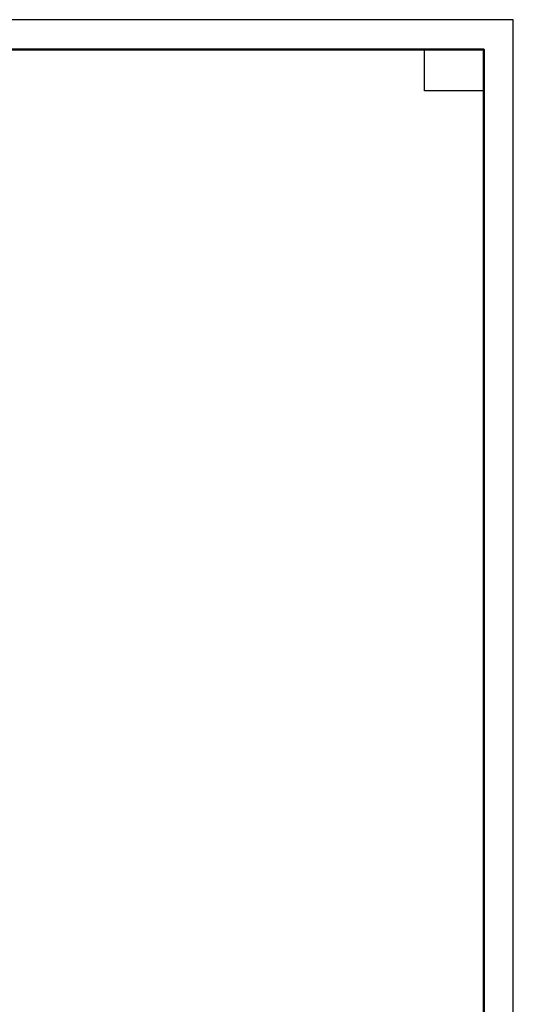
# Model space of a CAD drawing. Header units: millimetres. Extents: x 0 to 61017, y 0 to 42000.
# Tile 23 of 23: x 51065 to 59400, y 25395 to 42000. Entities that reach past the tile are written whole.
import ezdxf

# ---------------------------------------------------------------- set-up
doc = ezdxf.new("R2010")
doc.units = ezdxf.units.MM
doc.layers.add('Standard', color=7, linetype='Continuous', lineweight=25)

msp = doc.modelspace()

# ---------------------------------------------------------------- linework, layer by layer
at = {"layer": 'Standard', "color": 7, "linetype": 'Continuous', "lineweight": 13, "transparency": 33554687}
msp.add_lwpolyline([(0, 0), (59400, 0), (59400, 42000), (0, 42000), (0, 0)], close=True, dxfattribs=at)
at = {"layer": 'Standard', "color": 7, "linetype": 'Continuous', "lineweight": -3, "transparency": 33554687}
msp.add_lwpolyline([(0, 42000), (0, 0), (59400, 0), (59400, 42000), (0, 42000)], dxfattribs=at)
at = {"layer": 'Standard', "color": 7, "linetype": 'Continuous', "lineweight": 25, "transparency": 33554687}
msp.add_lwpolyline([(0, 42000), (0, 0), (59400, 0), (59400, 42000), (0, 42000)], dxfattribs=at)
at = {"layer": 'Standard', "color": 7, "linetype": 'Continuous', "lineweight": 13, "transparency": 33554687}
msp.add_lwpolyline([(59400, 42000), (0, 42000), (0, 0), (59400, 0), (59400, 42000)], dxfattribs=at)
at = {"layer": 'Standard', "color": 7, "linetype": 'Continuous', "lineweight": 50, "transparency": 33554687}
msp.add_lwpolyline([(2000, 41500), (58900, 41500), (58900, 500), (2000, 500), (2000, 41500)], close=True, dxfattribs=at)
at = {"layer": 'Standard', "color": 7, "linetype": 'Continuous', "lineweight": 25, "transparency": 33554687}
msp.add_lwpolyline([(58900, 41500), (58900, 40800), (57900, 40800), (57900, 41500), (58900, 41500)], close=True, dxfattribs=at)

doc.saveas('drawing.dxf')
